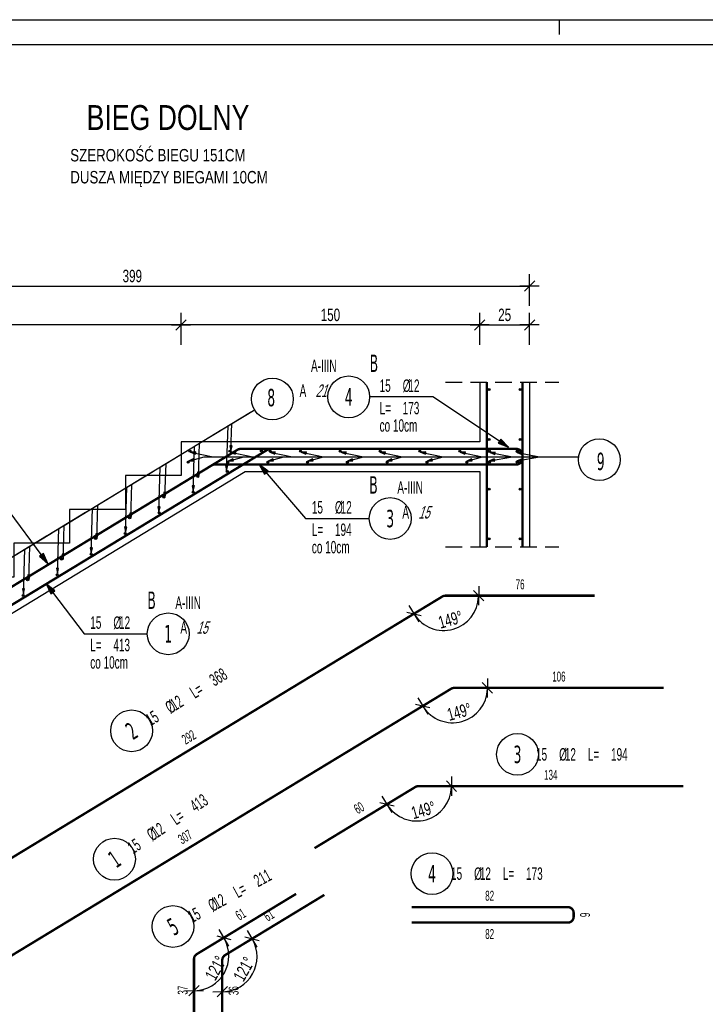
# Model space of a CAD drawing. Header units: millimetres. Extents: x 357 to 339450, y 65 to 10017.
# Tile 18 of 24: x 3049 to 3394, y 548 to 1043. Entities that reach past the tile are written whole.
import ezdxf
from ezdxf.enums import TextEntityAlignment as Align

# ---------------------------------------------------------------- set-up
doc = ezdxf.new("R2010")
doc.units = ezdxf.units.MM
doc.header["$LTSCALE"] = 25
doc.linetypes.add('Ukryta', pattern=[1, 0.333333, -0.166667, 0.333333, -0.166667])
for name, color, linetype in [('BA_txg', 3, 'Continuous'), ('BA_txs', 2, 'Continuous'), ('BA_wic', 1, 'Continuous'), ('BA_wis', 2, 'Continuous'), ('BZ_odn', 1, 'Continuous'), ('BZ_opi1', 7, 'Continuous'), ('BZ_opi2', 4, 'Continuous'), ('BZ_opi3', 30, 'Continuous'), ('BZ_opi4', 53, 'Continuous'), ('BZ_P_prz', 4, 'Continuous'), ('BZ_P_wid', 3, 'Continuous'), ('BZ_P_wyc', 134, 'Continuous'), ('BZ_pdz', 2, 'Continuous'), ('BZ_pom', 6, 'Continuous'), ('BZ_ram', 2, 'Continuous'), ('BZ_wym', 1, 'Continuous')]:
    doc.layers.add(name, color=color, linetype=linetype)
doc.styles.add('BIKTBG', font='tahoma.ttf', dxfattribs={"width": 0.85})
doc.styles.add('BIKTC', font='bikromsw.shx', dxfattribs={"width": 0.85})
doc.styles.add('BIKTG', font='bikromsw.shx', dxfattribs={"width": 0.6})
doc.styles.add('BIKTS', font='bikromsw.shx', dxfattribs={"width": 0.6})
doc.styles.add('BIKWYM', font='bikromsw.shx', dxfattribs={"width": 0.7})
doc.dimstyles.new('BZ_KR_25_cm', dxfattribs={"dimscale": 0.25, "dimtxt": 25, "dimasz": 1.666667, "dimexe": 24, "dimexo": 0, "dimgap": 0, "dimtad": 0, "dimdec": 1, "dimrnd": 0.5, "dimzin": 9, "dimdsep": 46, "dimtxsty": 'BIKWYM', "dimblk": 'WYM-KR', "dimcen": 0, "dimdle": 20, "dimclrd": 256, "dimclre": 256, "dimclrt": 7, "dimadec": 0, "dimazin": 0, "dimtfac": 0.033333, "dimtdec": 1, "dimtmove": 0, "dimatfit": 3, "dimldrblk": 'WYM-KR', "dimfxl": 1, "dimtvp": 0.8, "dimtolj": 1, "dimarcsym": 0})
doc.dimstyles.new('BZ_ST_25_cm', dxfattribs={"dimscale": 0.25, "dimtxt": 25, "dimasz": 1.666667, "dimexe": 24, "dimexo": 0, "dimgap": 0, "dimtad": 0, "dimdec": 1, "dimrnd": 0.5, "dimdsep": 46, "dimtxsty": 'BIKWYM', "dimblk": 'WYM-ST', "dimcen": 0, "dimdle": 20, "dimclrd": 256, "dimclre": 256, "dimclrt": 7, "dimadec": 0, "dimazin": 0, "dimtfac": 0.033333, "dimtdec": 1, "dimtix": 1, "dimtmove": 2, "dimatfit": 3, "dimldrblk": 'WYM-ST', "dimfxl": 1, "dimtvp": 0.8, "dimtolj": 1, "dimtzin": 0, "dimarcsym": 0})

# ---------------------------------------------------------------- blocks, each defined once
blk = doc.blocks.new('PRET3')
blk.add_hatch(color=0).paths.add_polyline_path([(0.5, 0, 1), (-0.5, 0, 1)])
at = {"color": 0}
blk.add_circle((0, 0), 0.5, dxfattribs=at)
blk = doc.blocks.new('WYM-ST')
blk.add_hatch(color=256).paths.add_polyline_path([(-13, 2.9), (0, 0), (-13, -2.9)])
blk.add_lwpolyline([(0, 0), (-13, 2.9), (-13, -2.9), (0, 0)])
blk = doc.blocks.new('bik_BlkOpPretU', base_point=(105910.36, 88870.51))
at = {"layer": 'BZ_opi2', "style": 'BIKTBG', "width": 0.6}
blk.add_attdef('NUMER', text='', height=8.75, dxfattribs=at).set_placement((105925.86, 88870.51), align=Align.MIDDLE_CENTER)
at = {"layer": 'BZ_opi4', "style": 'BIKTS', "width": 0.6, "flags": 1}
for tag, p in [('SZTUK', (105915.36, 88851.76)), ('PRZEKROJ', (105915.36, 88833.01)), ('PRZEDR_FI', (105915.36, 88776.76))]:
    blk.add_attdef(tag, p, '', height=6.25, dxfattribs=at)
at = {"layer": 'BZ_pom', "width": 0.6}
for tag, p, height, style, flags in [('POZYCJA', (105915.36, 88861.14), 8.75, 'BIKTBG', 3), ('GATUNEK', (105915.36, 88842.39), 6.25, 'BIKTS', 1), ('METODA_L', (105915.36, 88804.89), 6.25, 'BIKTS', 3)]:
    blk.add_attdef(tag, p, '', height=height, dxfattribs=dict(at, style=style, flags=flags))
at = {"layer": 'BZ_wym', "width": 0.6}
for tag, p, height, style, flags in [('DLUGOSC', (105915.36, 88823.64), 6.25, 'BIKTS', 1), ('UWAGA', (105915.36, 88814.26), 6.25, 'BIKTS', 1), ('TYP_PRETA', (105915.36, 88795.51), 6.25, 'BIKTS', 3), ('PRZEDR_NR', (105915.36, 88786.14), 8.75, 'BIKTBG', 1), ('PRZEDR_L', (105915.36, 88767.39), 6.25, 'BIKTS', 1), ('PRZEDR_SZT', (105915.36, 88758.01), 6.25, 'BIKTS', 1), ('EURO_KOD', (105915.36, 88748.64), 6.25, 'BIKTS', 3), ('EURO_KOD_SEGMENTY', (105926.44, 88748.64), 6.25, 'BIKTS', 3), ('HAK_1', (105915.36, 88739.26), 6.25, 'BIKTS', 3), ('HAK_2', (105915.36, 88729.89), 6.25, 'BIKTS', 3), ('ID', (105915.36, 88720.51), 6.25, 'BIKTS', 3), ('ID_C', (105915.36, 88711.14), 6.25, 'BIKTS', 3), ('b_atr_0', (105915.36, 88701.76), 6.25, 'BIKTS', 3)]:
    blk.add_attdef(tag, p, '', height=height, dxfattribs=dict(at, style=style, flags=flags))
blk = doc.blocks.new('WYM-KR')
at = {"linetype": 'ByBlock'}
blk.add_line((11.52, 0), (-11.52, 0), dxfattribs=at)
at = {"color": 7, "linetype": 'ByBlock'}
blk.add_line((6.24, 6.24), (-6.24, -6.24), dxfattribs=at)
blk = doc.blocks.new('*D1325')
at = {"layer": 'BZ_wym', "lineweight": -2}
for p, q in [((2906.34, 879.7), (2906.34, 895.7)), ((3130.34, 879.7), (3130.34, 895.7)), ((3129.93, 889.7), (2906.76, 889.7))]:
    blk.add_line(p, q, dxfattribs=at)
at = {"layer": 'Defpoints', "color": 0}
for p in [(2906.34, 889.7), (2906.34, 879.7), (3130.34, 879.7)]:
    blk.add_point(p, dxfattribs=at)
at = {"layer": 'BZ_wym', "lineweight": -2, "xscale": 0.4166666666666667, "yscale": 0.4166666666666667, "zscale": 0.4166666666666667, "rotation": 180}
blk.add_blockref('WYM-KR', (2906.34, 889.7), dxfattribs=at)
at = {"layer": 'BZ_wym', "lineweight": -2, "xscale": 0.4166666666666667, "yscale": 0.4166666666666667, "zscale": 0.4166666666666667}
blk.add_blockref('WYM-KR', (3130.34, 889.7), dxfattribs=at)
at = {"layer": 'BZ_wym', "color": 7, "insert": (3018.34, 894.7), "char_height": 6.25, "attachment_point": 5, "style": 'BIKWYM'}
blk.add_mtext('\\A1;8X28=224', dxfattribs=at)
blk = doc.blocks.new('*D1326')
at = {"layer": 'BZ_wym', "lineweight": -2}
for p, q in [((3130.34, 879.7), (3130.34, 895.7)), ((3280.34, 879.7), (3280.34, 895.7)), ((3279.93, 889.7), (3130.76, 889.7))]:
    blk.add_line(p, q, dxfattribs=at)
at = {"layer": 'Defpoints', "color": 0}
for p in [(3130.34, 889.7), (3130.34, 879.7), (3280.34, 879.7)]:
    blk.add_point(p, dxfattribs=at)
at = {"layer": 'BZ_wym', "lineweight": -2, "xscale": 0.4166666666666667, "yscale": 0.4166666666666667, "zscale": 0.4166666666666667, "rotation": 180}
blk.add_blockref('WYM-KR', (3130.34, 889.7), dxfattribs=at)
at = {"layer": 'BZ_wym', "lineweight": -2, "xscale": 0.4166666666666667, "yscale": 0.4166666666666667, "zscale": 0.4166666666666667}
blk.add_blockref('WYM-KR', (3280.34, 889.7), dxfattribs=at)
at = {"layer": 'BZ_wym', "color": 7, "insert": (3205.34, 894.7), "char_height": 6.25, "attachment_point": 5, "style": 'BIKWYM'}
blk.add_mtext('\\A1;150', dxfattribs=at)
blk = doc.blocks.new('*D1327')
at = {"layer": 'BZ_wym', "lineweight": -2}
for p, q in [((3280.34, 879.7), (3280.34, 895.7)), ((3305.34, 879.7), (3305.34, 895.7)), ((3280.76, 889.7), (3304.93, 889.7))]:
    blk.add_line(p, q, dxfattribs=at)
at = {"layer": 'Defpoints', "color": 0}
for p in [(3305.34, 889.7), (3280.34, 879.7), (3305.34, 879.7)]:
    blk.add_point(p, dxfattribs=at)
at = {"layer": 'BZ_wym', "lineweight": -2, "xscale": 0.4166666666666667, "yscale": 0.4166666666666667, "zscale": 0.4166666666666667, "rotation": 180}
blk.add_blockref('WYM-KR', (3280.34, 889.7), dxfattribs=at)
at = {"layer": 'BZ_wym', "lineweight": -2, "xscale": 0.4166666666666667, "yscale": 0.4166666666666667, "zscale": 0.4166666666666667}
blk.add_blockref('WYM-KR', (3305.34, 889.7), dxfattribs=at)
at = {"layer": 'BZ_wym', "color": 7, "insert": (3292.84, 894.7), "char_height": 6.25, "attachment_point": 5, "style": 'BIKWYM'}
blk.add_mtext('\\A1;25', dxfattribs=at)
blk = doc.blocks.new('*D1328')
at = {"layer": 'BZ_wym', "lineweight": -2}
for p, q in [((2906.34, 899.23), (2906.34, 915.23)), ((3305.34, 899.23), (3305.34, 915.23)), ((2906.76, 909.23), (3304.93, 909.23))]:
    blk.add_line(p, q, dxfattribs=at)
at = {"layer": 'Defpoints', "color": 0}
for p in [(3305.34, 909.23), (2906.34, 899.23), (3305.34, 899.23)]:
    blk.add_point(p, dxfattribs=at)
at = {"layer": 'BZ_wym', "lineweight": -2, "xscale": 0.4166666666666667, "yscale": 0.4166666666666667, "zscale": 0.4166666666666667, "rotation": 180}
blk.add_blockref('WYM-KR', (2906.34, 909.23), dxfattribs=at)
at = {"layer": 'BZ_wym', "lineweight": -2, "xscale": 0.4166666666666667, "yscale": 0.4166666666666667, "zscale": 0.4166666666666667}
blk.add_blockref('WYM-KR', (3305.34, 909.23), dxfattribs=at)
at = {"layer": 'BZ_wym', "color": 7, "insert": (3105.84, 914.23), "char_height": 6.25, "attachment_point": 5, "style": 'BIKWYM'}
blk.add_mtext('\\A1;399', dxfattribs=at)
blk = doc.blocks.new('bik_BlkOpPret', base_point=(1524.45, 7050.26))
at = {"layer": 'BZ_opi1', "style": 'BIKTS', "width": 0.6}
for tag, p in [('SZTUK', (1533.83, 7057.76)), ('PRZEDR_FI', (1554.72, 7057.76)), ('PRZEKROJ', (1563.29, 7057.76)), ('PRZEDR_L', (1533.83, 7024.01)), ('DLUGOSC', (1568.65, 7024.01)), ('UWAGA', (1533.83, 6997.76))]:
    blk.add_attdef(tag, p, '', height=18.75, dxfattribs=at)
at = {"layer": 'BZ_opi2', "style": 'BIKTBG', "width": 0.6}
blk.add_attdef('NUMER', text='', height=26.25, dxfattribs=at).set_placement((1620.77, 7050.26), align=Align.MIDDLE_CENTER)
at = {"layer": 'BZ_pom', "width": 0.6}
for tag, p, height, style in [('POZYCJA', (1589.27, 7087.76), 26.25, 'BIKTBG'), ('GATUNEK', (1630.22, 7087.76), 18.75, 'BIKTS'), ('METODA_L', (1639.09, 7050.26), 18.75, 'BIKTS'), ('EURO_KOD', (1663.74, 7050.26), 18.75, 'BIKTS')]:
    blk.add_attdef(tag, p, '', height=height, dxfattribs=dict(at, style=style))
at = {"layer": 'BZ_wym', "width": 0.6}
for tag, p, height, style, flags in [('PRZEDR_NR', (1533.83, 6969.63), 26.25, 'BIKTBG', 1), ('PRZEDR_SZT', (1533.83, 6941.51), 18.75, 'BIKTS', 1), ('TYP_PRETA', (1533.83, 6913.38), 18.75, 'BIKTS', 3), ('EURO_KOD_SEGMENTY', (1567.58, 6885.26), 18.75, 'BIKTS', 3), ('HAK_1', (1533.83, 6857.13), 18.75, 'BIKTS', 3), ('HAK_2', (1533.83, 6829.01), 18.75, 'BIKTS', 3), ('ID', (1533.83, 6800.88), 18.75, 'BIKTS', 3), ('ID_C', (1533.83, 6772.76), 18.75, 'BIKTS', 3), ('b_atr_0', (1533.83, 6744.63), 18.75, 'BIKTS', 3)]:
    blk.add_attdef(tag, p, '', height=height, dxfattribs=dict(at, style=style, flags=flags))
blk = doc.blocks.new('*D1331')
at = {"layer": 'BZ_opi3', "lineweight": -2}
for p, q in [((3261.52, 753.22), (3242.15, 741.46)), ((3263.08, 753.66), (3285.74, 753.66))]:
    blk.add_line(p, q, dxfattribs=at)
blk.add_arc((3262.24, 753.66), 17.5, 212.6279, 358.6358, dxfattribs=at)
at = {"layer": 'Defpoints', "color": 0}
for p in [(3261.52, 753.22), (3262.24, 753.66), (3263.08, 753.66), (3266.96, 736.81)]:
    blk.add_point(p, dxfattribs=at)
at = {"layer": 'BZ_opi3', "lineweight": -2, "xscale": 0.4166666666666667, "yscale": 0.4166666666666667, "zscale": 0.4166666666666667}
for p, rotation in [((3279.74, 753.66), 89.31789127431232), ((3247.28, 744.58), 121.9458383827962)]:
    blk.add_blockref('WYM-KR', p, dxfattribs=dict(at, rotation=rotation))
at = {"layer": 'BZ_opi3', "color": 7, "insert": (3265.61, 741.62), "char_height": 6.25, "attachment_point": 5, "rotation": 15.6319, "style": 'BIKWYM'}
blk.add_mtext('\\A1;149%%d', dxfattribs=at)
blk = doc.blocks.new('bik_BlkOpPretW', base_point=(105677.04, 88760.85))
at = {"layer": 'BZ_opi2', "style": 'BIKTBG', "width": 0.6}
blk.add_attdef('NUMER', text='', height=8.75, dxfattribs=at).set_placement((105692.54, 88760.85), align=Align.MIDDLE_CENTER)
at = {"layer": 'BZ_opi4', "style": 'BIKTS', "width": 0.6}
for tag, p in [('SZTUK', (105701.65, 88757.73)), ('PRZEDR_FI', (105713.26, 88757.73)), ('PRZEKROJ', (105716.11, 88757.73)), ('PRZEDR_L', (105727.72, 88757.73)), ('DLUGOSC', (105739.33, 88757.73))]:
    blk.add_attdef(tag, p, '', height=6.25, dxfattribs=at)
at = {"layer": 'BZ_pom', "width": 0.6}
for tag, p, height, style, flags in [('POZYCJA', (105701.65, 88748.35), 8.75, 'BIKTBG', 3), ('GATUNEK', (105701.65, 88738.98), 6.25, 'BIKTS', 1), ('METODA_L', (105701.65, 88720.23), 6.25, 'BIKTS', 3)]:
    blk.add_attdef(tag, p, '', height=height, dxfattribs=dict(at, style=style, flags=flags))
at = {"layer": 'BZ_wym', "width": 0.6}
for tag, p, height, style, flags in [('UWAGA', (105701.65, 88729.6), 6.25, 'BIKTS', 1), ('TYP_PRETA', (105701.65, 88710.85), 6.25, 'BIKTS', 3), ('PRZEDR_NR', (105701.65, 88701.48), 8.75, 'BIKTBG', 1), ('PRZEDR_SZT', (105701.65, 88692.1), 6.25, 'BIKTS', 1), ('EURO_KOD', (105701.65, 88682.73), 6.25, 'BIKTS', 3), ('EURO_KOD_SEGMENTY', (105712.72, 88682.73), 6.25, 'BIKTS', 3), ('HAK_1', (105701.65, 88673.35), 6.25, 'BIKTS', 3), ('HAK_2', (105701.65, 88663.98), 6.25, 'BIKTS', 3), ('ID', (105701.65, 88654.6), 6.25, 'BIKTS', 3), ('ID_C', (105701.65, 88645.23), 6.25, 'BIKTS', 3), ('b_atr_0', (105701.65, 88635.85), 6.25, 'BIKTS', 3)]:
    blk.add_attdef(tag, p, '', height=height, dxfattribs=dict(at, style=style, flags=flags))
blk = doc.blocks.new('*D1332')
at = {"layer": 'BZ_opi3', "lineweight": -2}
for p, q in [((3265.97, 706.9), (3246.6, 695.14)), ((3267.52, 707.33), (3290.18, 707.33))]:
    blk.add_line(p, q, dxfattribs=at)
blk.add_arc((3266.68, 707.33), 17.5, 212.6279, 358.6358, dxfattribs=at)
at = {"layer": 'Defpoints', "color": 0}
for p in [(3265.97, 706.9), (3266.68, 707.33), (3267.52, 707.33), (3271.4, 690.48)]:
    blk.add_point(p, dxfattribs=at)
at = {"layer": 'BZ_opi3', "lineweight": -2, "xscale": 0.4166666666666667, "yscale": 0.4166666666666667, "zscale": 0.4166666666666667}
for p, rotation in [((3284.18, 707.33), 89.31789127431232), ((3251.72, 698.25), 121.9458375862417)]:
    blk.add_blockref('WYM-KR', p, dxfattribs=dict(at, rotation=rotation))
at = {"layer": 'BZ_opi3', "color": 7, "insert": (3270.05, 695.29), "char_height": 6.25, "attachment_point": 5, "rotation": 15.6319, "style": 'BIKWYM'}
blk.add_mtext('\\A1;149%%d', dxfattribs=at)
blk = doc.blocks.new('*D1333')
at = {"layer": 'BZ_opi3', "lineweight": -2}
for p, q in [((3249.5, 657.96), (3272.16, 657.96)), ((3247.94, 657.52), (3228.57, 645.76))]:
    blk.add_line(p, q, dxfattribs=at)
blk.add_arc((3248.66, 657.96), 17.5, 212.6279, 358.6358, dxfattribs=at)
at = {"layer": 'Defpoints', "color": 0}
for p in [(3248.66, 657.96), (3249.5, 657.96), (3247.94, 657.52), (3253.38, 641.1)]:
    blk.add_point(p, dxfattribs=at)
at = {"layer": 'BZ_opi3', "lineweight": -2, "xscale": 0.4166666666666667, "yscale": 0.4166666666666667, "zscale": 0.4166666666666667}
for p, rotation in [((3266.16, 657.96), 89.31789127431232), ((3233.7, 648.87), 121.9458383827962)]:
    blk.add_blockref('WYM-KR', p, dxfattribs=dict(at, rotation=rotation))
at = {"layer": 'BZ_opi3', "color": 7, "insert": (3252.03, 645.92), "char_height": 6.25, "attachment_point": 5, "rotation": 15.6319, "style": 'BIKWYM'}
blk.add_mtext('\\A1;149%%d', dxfattribs=at)
blk = doc.blocks.new('*D1334')
at = {"layer": 'BZ_opi3', "lineweight": -2}
for p, q in [((3138.25, 573.59), (3156.9, 584.91)), ((3136.81, 571.02), (3136.81, 549.21))]:
    blk.add_line(p, q, dxfattribs=at)
blk.add_arc((3136.81, 572.71), 17.5, 271.3642, 29.8995, dxfattribs=at)
at = {"layer": 'Defpoints', "color": 0}
for p in [(3136.81, 572.71), (3136.81, 571.02), (3138.25, 573.59), (3152.06, 564.13)]:
    blk.add_point(p, dxfattribs=at)
at = {"layer": 'BZ_opi3', "lineweight": -2, "xscale": 0.4166666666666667, "yscale": 0.4166666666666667, "zscale": 0.4166666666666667}
for p, rotation in [((3151.77, 581.79), 120.5816232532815), ((3136.81, 555.21), 180.6821164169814)]:
    blk.add_blockref('WYM-KR', p, dxfattribs=dict(at, rotation=rotation))
at = {"layer": 'BZ_opi3', "color": 7, "insert": (3147.7, 566.58), "char_height": 6.25, "attachment_point": 5, "rotation": 60.6319, "style": 'BIKWYM'}
blk.add_mtext('\\A1;121%%d', dxfattribs=at)
blk = doc.blocks.new('*D1335')
at = {"layer": 'BZ_opi3', "lineweight": -2}
for p, q in [((3152.45, 573.08), (3171.1, 584.4)), ((3151.01, 570.52), (3151.01, 548.71))]:
    blk.add_line(p, q, dxfattribs=at)
blk.add_arc((3151.01, 572.21), 17.5, 271.3642, 29.8995, dxfattribs=at)
at = {"layer": 'Defpoints', "color": 0}
for p in [(3151.01, 572.21), (3151.01, 570.52), (3152.45, 573.08), (3166.26, 563.63)]:
    blk.add_point(p, dxfattribs=at)
at = {"layer": 'BZ_opi3', "lineweight": -2, "xscale": 0.4166666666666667, "yscale": 0.4166666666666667, "zscale": 0.4166666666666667}
for p, rotation in [((3165.97, 581.29), 120.5816149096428), ((3151.01, 554.71), 180.6821087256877)]:
    blk.add_blockref('WYM-KR', p, dxfattribs=dict(at, rotation=rotation))
at = {"layer": 'BZ_opi3', "color": 7, "insert": (3161.9, 566.08), "char_height": 6.25, "attachment_point": 5, "rotation": 60.6319, "style": 'BIKWYM'}
blk.add_mtext('\\A1;121%%d', dxfattribs=at)

msp = doc.modelspace()

# ---------------------------------------------------------------- linework, layer by layer
at = {"layer": 'BA_wic', "linetype": 'Ukryta'}
for points in [[(3263.11, 860.98), (3320.09, 860.98)], [(3263.11, 778.19), (3320.09, 778.19)]]:
    msp.add_lwpolyline(points, dxfattribs=at)
at = {"layer": 'BA_wis'}
for points in [[(3280.34, 860.98), (3280.34, 830.98)], [(3305.34, 860.98), (3305.34, 778.19)], [(3280.34, 830.98), (3130.34, 830.98), (3130.34, 813.98), (3102.34, 813.98), (3102.34, 796.98), (3074.34, 796.98), (3074.34, 779.98), (3046.34, 779.98), (3046.34, 762.98), (3018.34, 762.98), (3018.34, 745.98), (2990.34, 745.98), (2990.34, 728.98), (2962.34, 728.98), (2962.34, 711.98), (2934.34, 711.98), (2934.34, 694.98), (2906.34, 694.98)], [(2928.84, 664.98), (2928.84, 674.09), (3162.54, 815.98), (3280.34, 815.98)], [(3280.34, 815.98), (3280.34, 778.19)]]:
    msp.add_lwpolyline(points, dxfattribs=at)
at = {"layer": 'BZ_odn', "color": 252}
for centre in [(3176.2, 852.44), (3340.36, 821.98), (3105.48, 685.75), (3299.29, 673.94), (3096.88, 621.27), (3256.38, 614.02), (3126.25, 587.46)]:
    msp.add_circle(centre, 10.5, dxfattribs=at)
at = {"layer": 'BZ_odn'}
for centre in [(3214.54, 853.54), (3235.35, 792.42), (3123.88, 734.5)]:
    msp.add_circle(centre, 10.5, dxfattribs=at)
at = {"layer": 'BZ_P_wid', "color": 8, "const_width": 1.2}
for points in [[(3283.94, 860.98), (3283.94, 778.19)], [(3301.74, 860.98), (3301.74, 778.19)]]:
    msp.add_lwpolyline(points, dxfattribs=at)
at = {"layer": 'BZ_P_wid', "const_width": 1.2}
for points in [[(2909.94, 675.95), (3158.63, 826.94, -0.137266), (3160.19, 827.38), (3175.22, 827.38), (3235.22, 827.38)], [(3235.22, 827.38), (3160.19, 827.38, 0.137266), (3158.63, 826.94), (2909.94, 675.95)], [(2912.4, 668.32), (3161.53, 819.58), (3173.66, 826.94, -0.137266), (3175.22, 827.38), (3280.34, 827.38)], [(3280.34, 827.38), (3175.22, 827.38, 0.137266), (3173.66, 826.94), (2912.4, 668.32)], [(3220.34, 819.58), (3298.74, 819.58, 0.414214), (3301.74, 822.58), (3301.74, 824.38, 0.414214), (3298.74, 827.38), (3220.34, 827.38)], [(3280.34, 819.58), (3147.34, 819.58, 0.137266), (3145.78, 819.14), (3095.21, 788.44)]]:
    msp.add_lwpolyline(points, format="xyb", dxfattribs=at)
at = {"layer": 'BZ_P_wyc', "linetype": 'Continuous', "const_width": 1.2}
for points in [[(3338.11, 753.66), (3263.08, 753.66, 0.137266), (3261.52, 753.22), (3012.83, 602.23)], [(3372.65, 707.33), (3267.52, 707.33, 0.137266), (3265.97, 706.9), (3004.7, 548.27)], [(3382.51, 657.96), (3249.5, 657.96, 0.137266), (3247.94, 657.52), (3197.37, 626.82)], [(3188.1, 603.85), (3138.25, 573.59, 0.262048), (3136.81, 571.02), (3136.81, 539.88, 0.414214), (3139.81, 536.88), (3148.01, 536.88, 0.414214), (3151.01, 539.88), (3151.01, 570.52, -0.262048), (3152.45, 573.08), (3202.3, 603.35)], [(3246.11, 589.4), (3324.51, 589.4, 0.414214), (3327.51, 592.4), (3327.51, 594.2, 0.414214), (3324.51, 597.2), (3246.11, 597.2)]]:
    msp.add_lwpolyline(points, format="xyb", dxfattribs=at)
at = {"layer": 'BZ_pdz', "color": 1}
msp.add_line((3320.24, 1043.03), (3320.24, 1035.53), dxfattribs=at)
at = {"layer": 'BZ_ram', "color": 1}
msp.add_lwpolyline([(2720.24, 300.53), (2720.24, 1043.03), (3770.24, 1043.03), (3770.24, 300.53)], close=True, dxfattribs=at)
at = {"layer": 'BZ_ram'}
msp.add_lwpolyline([(2770.24, 313.03), (2770.24, 1030.53), (3757.74, 1030.53), (3757.74, 313.03)], close=True, dxfattribs=at)

# ---------------------------------------------------------------- block references
ref = msp.add_blockref('bik_BlkOpPret', (3256.82, 853.54))
ref.add_attrib('NUMER', '4', dxfattribs={"layer": 'BZ_opi2', "height": 8.75, "style": 'BIKTBG', "width": 0.6}).set_placement((3214.54, 853.54), align=Align.MIDDLE_CENTER)
ref.add_attrib('POZYCJA', 'B', (3225.04, 866.04), dxfattribs={"layer": 'BZ_pom', "height": 8.75, "style": 'BIKTBG', "width": 0.6})
ref.add_attrib('SZTUK', '15', (3230.04, 856.04), dxfattribs={"layer": 'BZ_opi1', "height": 6.25, "style": 'BIKTS', "width": 0.6})
ref.add_attrib('GATUNEK', 'A-IIIN', (3195.59, 866.04), dxfattribs={"layer": 'BZ_pom', "height": 6.25, "style": 'BIKTS', "width": 0.6})
ref.add_attrib('PRZEKROJ', '12', (3244.5, 856.04), dxfattribs={"layer": 'BZ_opi1', "height": 6.25, "style": 'BIKTS', "width": 0.6})
ref.add_attrib('DLUGOSC', '173', (3241.64, 844.79), dxfattribs={"layer": 'BZ_opi1', "height": 6.25, "style": 'BIKTS', "width": 0.6})
ref.add_attrib('UWAGA', 'co 10cm', (3230.04, 836.04), dxfattribs={"layer": 'BZ_opi1', "height": 6.25, "style": 'BIKTS', "width": 0.6})
ref.add_attrib('METODA_L', 'A', (3189.86, 853.54), dxfattribs={"layer": 'BZ_pom', "height": 6.25, "style": 'BIKTS', "width": 0.6})
ref.add_attrib('PRZEDR_FI', '%%c', (3241.64, 856.04), dxfattribs={"layer": 'BZ_opi1', "height": 6.25, "style": 'BIKTS', "width": 0.6})
ref.add_attrib('PRZEDR_L', 'L=', (3230.04, 844.79), dxfattribs={"layer": 'BZ_opi1', "height": 6.25, "style": 'BIKTS', "width": 0.6})
ref.add_attrib('EURO_KOD', '21', (3197.89, 853.54), dxfattribs={"layer": 'BZ_pom', "height": 6.25, "style": 'BIKTS', "oblique": 18, "width": 0.6})
for p, values in [((3160.1, 853.18), {'NUMER': '8'}), ((3325.57, 821.12), {'NUMER': '9'})]:
    msp.add_blockref('bik_BlkOpPretU', p).add_auto_attribs(values)
ref = msp.add_blockref('bik_BlkOpPret', (3192.89, 792.42))
ref.add_attrib('NUMER', '3', dxfattribs={"layer": 'BZ_opi2', "height": 8.75, "style": 'BIKTBG', "width": 0.6}).set_placement((3235.35, 792.42), align=Align.MIDDLE_CENTER)
ref.add_attrib('POZYCJA', 'B', (3224.85, 804.92), dxfattribs={"layer": 'BZ_pom', "height": 8.75, "style": 'BIKTBG', "width": 0.6})
ref.add_attrib('SZTUK', '15', (3196.01, 794.92), dxfattribs={"layer": 'BZ_opi1', "height": 6.25, "style": 'BIKTS', "width": 0.6})
ref.add_attrib('GATUNEK', 'A-IIIN', (3238.95, 804.92), dxfattribs={"layer": 'BZ_pom', "height": 6.25, "style": 'BIKTS', "width": 0.6})
ref.add_attrib('PRZEKROJ', '12', (3210.48, 794.92), dxfattribs={"layer": 'BZ_opi1', "height": 6.25, "style": 'BIKTS', "width": 0.6})
ref.add_attrib('DLUGOSC', '194', (3207.62, 783.67), dxfattribs={"layer": 'BZ_opi1', "height": 6.25, "style": 'BIKTS', "width": 0.6})
ref.add_attrib('UWAGA', 'co 10cm', (3196.01, 774.92), dxfattribs={"layer": 'BZ_opi1', "height": 6.25, "style": 'BIKTS', "width": 0.6})
ref.add_attrib('METODA_L', 'A', (3241.46, 792.42), dxfattribs={"layer": 'BZ_pom', "height": 6.25, "style": 'BIKTS', "width": 0.6})
ref.add_attrib('PRZEDR_FI', '%%c', (3207.62, 794.92), dxfattribs={"layer": 'BZ_opi1', "height": 6.25, "style": 'BIKTS', "width": 0.6})
ref.add_attrib('PRZEDR_L', 'L=', (3196.01, 783.67), dxfattribs={"layer": 'BZ_opi1', "height": 6.25, "style": 'BIKTS', "width": 0.6})
ref.add_attrib('EURO_KOD', '15', (3249.5, 792.42), dxfattribs={"layer": 'BZ_pom', "height": 6.25, "style": 'BIKTS', "oblique": 18, "width": 0.6})
ref = msp.add_blockref('bik_BlkOpPret', (3081.59, 734.5))
ref.add_attrib('NUMER', '1', dxfattribs={"layer": 'BZ_opi2', "height": 8.75, "style": 'BIKTBG', "width": 0.6}).set_placement((3123.88, 734.5), align=Align.MIDDLE_CENTER)
ref.add_attrib('POZYCJA', 'B', (3113.38, 747), dxfattribs={"layer": 'BZ_pom', "height": 8.75, "style": 'BIKTBG', "width": 0.6})
ref.add_attrib('SZTUK', '15', (3084.72, 737), dxfattribs={"layer": 'BZ_opi1', "height": 6.25, "style": 'BIKTS', "width": 0.6})
ref.add_attrib('GATUNEK', 'A-IIIN', (3127.47, 747), dxfattribs={"layer": 'BZ_pom', "height": 6.25, "style": 'BIKTS', "width": 0.6})
ref.add_attrib('PRZEKROJ', '12', (3099.18, 737), dxfattribs={"layer": 'BZ_opi1', "height": 6.25, "style": 'BIKTS', "width": 0.6})
ref.add_attrib('DLUGOSC', '413', (3096.32, 725.75), dxfattribs={"layer": 'BZ_opi1', "height": 6.25, "style": 'BIKTS', "width": 0.6})
ref.add_attrib('UWAGA', 'co 10cm', (3084.72, 717), dxfattribs={"layer": 'BZ_opi1', "height": 6.25, "style": 'BIKTS', "width": 0.6})
ref.add_attrib('METODA_L', 'A', (3129.98, 734.5), dxfattribs={"layer": 'BZ_pom', "height": 6.25, "style": 'BIKTS', "width": 0.6})
ref.add_attrib('PRZEDR_FI', '%%c', (3096.32, 737), dxfattribs={"layer": 'BZ_opi1', "height": 6.25, "style": 'BIKTS', "width": 0.6})
ref.add_attrib('PRZEDR_L', 'L=', (3084.72, 725.75), dxfattribs={"layer": 'BZ_opi1', "height": 6.25, "style": 'BIKTS', "width": 0.6})
ref.add_attrib('EURO_KOD', '15', (3138.02, 734.5), dxfattribs={"layer": 'BZ_pom', "height": 6.25, "style": 'BIKTS', "oblique": 18, "width": 0.6})
ref = msp.add_blockref('bik_BlkOpPretW', (3092.31, 677.57), dxfattribs=dict(rotation=31.84582238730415))
ref.add_attrib('NUMER', '2', dxfattribs={"layer": 'BZ_opi2', "height": 8.75, "rotation": 31.8458, "style": 'BIKTBG', "width": 0.6}).set_placement((3105.48, 685.75), align=Align.MIDDLE_CENTER)
ref.add_attrib('SZTUK', '15', (3115.09, 688.04), dxfattribs={"layer": 'BZ_opi4', "height": 6.25, "rotation": 31.8458, "style": 'BIKTS', "width": 0.6})
ref.add_attrib('PRZEKROJ', '12', (3127.38, 695.67), dxfattribs={"layer": 'BZ_opi4', "height": 6.25, "rotation": 31.8458, "style": 'BIKTS', "width": 0.6})
ref.add_attrib('DLUGOSC', '368', (3147.1, 707.92), dxfattribs={"layer": 'BZ_opi4', "height": 6.25, "rotation": 31.8458, "style": 'BIKTS', "width": 0.6})
ref.add_attrib('PRZEDR_FI', '%%c', (3124.95, 694.16), dxfattribs={"layer": 'BZ_opi4', "height": 6.25, "rotation": 31.8458, "style": 'BIKTS', "width": 0.6})
ref.add_attrib('PRZEDR_L', 'L=', (3137.24, 701.79), dxfattribs={"layer": 'BZ_opi4', "height": 6.25, "rotation": 31.8458, "style": 'BIKTS', "width": 0.6})
ref = msp.add_blockref('bik_BlkOpPretW', (3283.79, 673.94))
ref.add_attrib('NUMER', '3', dxfattribs={"layer": 'BZ_opi2', "height": 8.75, "style": 'BIKTBG', "width": 0.6}).set_placement((3299.29, 673.94), align=Align.MIDDLE_CENTER)
ref.add_attrib('SZTUK', '15', (3308.58, 670.81), dxfattribs={"layer": 'BZ_opi4', "height": 6.25, "style": 'BIKTS', "width": 0.6})
ref.add_attrib('PRZEKROJ', '12', (3323.04, 670.81), dxfattribs={"layer": 'BZ_opi4', "height": 6.25, "style": 'BIKTS', "width": 0.6})
ref.add_attrib('DLUGOSC', '194', (3346.26, 670.81), dxfattribs={"layer": 'BZ_opi4', "height": 6.25, "style": 'BIKTS', "width": 0.6})
ref.add_attrib('PRZEDR_FI', '%%c', (3320.18, 670.81), dxfattribs={"layer": 'BZ_opi4', "height": 6.25, "style": 'BIKTS', "width": 0.6})
ref.add_attrib('PRZEDR_L', 'L=', (3334.65, 670.81), dxfattribs={"layer": 'BZ_opi4', "height": 6.25, "style": 'BIKTS', "width": 0.6})
at = {"rotation": 33.67870543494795}
msp.add_blockref('bik_BlkOpPretW', (3083.98, 612.67), dxfattribs=at).add_auto_attribs({'NUMER': '1', 'SZTUK': '15', 'PRZEKROJ': '12', 'DLUGOSC': '413', 'PRZEDR_FI': '%%c', 'PRZEDR_L': 'L='})
ref = msp.add_blockref('bik_BlkOpPretW', (3240.88, 614.02))
ref.add_attrib('NUMER', '4', dxfattribs={"layer": 'BZ_opi2', "height": 8.75, "style": 'BIKTBG', "width": 0.6}).set_placement((3256.38, 614.02), align=Align.MIDDLE_CENTER)
ref.add_attrib('SZTUK', '15', (3265.9, 610.9), dxfattribs={"layer": 'BZ_opi4', "height": 6.25, "style": 'BIKTS', "width": 0.6})
ref.add_attrib('PRZEKROJ', '12', (3280.36, 610.9), dxfattribs={"layer": 'BZ_opi4', "height": 6.25, "style": 'BIKTS', "width": 0.6})
ref.add_attrib('DLUGOSC', '173', (3303.57, 610.9), dxfattribs={"layer": 'BZ_opi4', "height": 6.25, "style": 'BIKTS', "width": 0.6})
ref.add_attrib('PRZEDR_FI', '%%c', (3277.5, 610.9), dxfattribs={"layer": 'BZ_opi4', "height": 6.25, "style": 'BIKTS', "width": 0.6})
ref.add_attrib('PRZEDR_L', 'L=', (3291.97, 610.9), dxfattribs={"layer": 'BZ_opi4', "height": 6.25, "style": 'BIKTS', "width": 0.6})
ref = msp.add_blockref('bik_BlkOpPretW', (3112.63, 580.06), dxfattribs=dict(rotation=28.49951703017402))
ref.add_attrib('NUMER', '5', dxfattribs={"layer": 'BZ_opi2', "height": 8.75, "rotation": 28.4995, "style": 'BIKTBG', "width": 0.6}).set_placement((3126.25, 587.46), align=Align.MIDDLE_CENTER)
ref.add_attrib('SZTUK', '15', (3135.93, 589.16), dxfattribs={"layer": 'BZ_opi4', "height": 6.25, "rotation": 28.4995, "style": 'BIKTS', "width": 0.6})
ref.add_attrib('PRZEKROJ', '12', (3148.64, 596.06), dxfattribs={"layer": 'BZ_opi4', "height": 6.25, "rotation": 28.4995, "style": 'BIKTS', "width": 0.6})
ref.add_attrib('DLUGOSC', '211', (3169.04, 607.14), dxfattribs={"layer": 'BZ_opi4', "height": 6.25, "rotation": 28.4995, "style": 'BIKTS', "width": 0.6})
ref.add_attrib('PRZEDR_FI', '%%c', (3146.13, 594.7), dxfattribs={"layer": 'BZ_opi4', "height": 6.25, "rotation": 28.4995, "style": 'BIKTS', "width": 0.6})
ref.add_attrib('PRZEDR_L', 'L=', (3158.84, 601.6), dxfattribs={"layer": 'BZ_opi4', "height": 6.25, "rotation": 28.4995, "style": 'BIKTS', "width": 0.6})
at = {"layer": 'BZ_P_prz', "color": 8}
for p in [(3285.09, 857.18), (3300.6, 857.18), (3285.09, 832.18), (3300.6, 832.18), (3285.09, 807.18), (3300.6, 807.18), (3285.09, 782.18), (3300.6, 782.18)]:
    msp.add_blockref('PRET3', p, dxfattribs=at)
at = {"layer": 'BZ_P_prz'}
for p in [(3134.8, 826.28), (3154.8, 826.28), (3170.65, 826.4), (3175.05, 826.28), (3190.27, 826.28), (3210.27, 826.28), (3230.27, 826.28), (3250.27, 826.28), (3270.27, 826.28), (3133.84, 820.68), (3153.84, 820.68), (3173.84, 820.68), (3193.84, 820.68), (3213.84, 820.68), (3233.84, 820.68), (3253.84, 820.68), (3273.84, 820.68), (3153.55, 816.02), (3138.71, 813.56), (3121.61, 803.18), (3136.45, 805.64), (3104.51, 792.8), (3119.36, 795.26), (3087.42, 782.42), (3102.26, 784.88), (3070.32, 772.04), (3085.17, 774.5), (3053.23, 761.66), (3068.07, 764.12), (3050.98, 753.74)]:
    msp.add_blockref('PRET3', p, dxfattribs=at)
at = {"layer": 'BZ_P_prz', "xscale": 1.2, "yscale": 1.2, "zscale": 1.2}
for p in [(3285.17, 826.18), (3299.19, 826.18), (3285.17, 820.82), (3299.19, 820.82)]:
    msp.add_blockref('PRET3', p, dxfattribs=at)

# ---------------------------------------------------------------- texts
at = {"layer": 'BA_txg', "style": 'BIKTG', "width": 0.8}
msp.add_text('BIEG DOLNY', height=12.5, dxfattribs=at).set_placement((3082.9, 987.63))
at = {"layer": 'BA_txs', "style": 'BIKTS', "width": 0.8}
for s, p in [('SZEROKOŚĆ BIEGU 151CM', (3074.66, 971.82)), ('DUSZA MIĘDZY BIEGAMI 10CM', (3074.66, 960.78))]:
    msp.add_text(s, height=6.25, dxfattribs=at).set_placement(p)
at = {"layer": 'BZ_opi3', "style": 'BIKTC', "width": 0.6}
for s, rotation, p in [('76', 359.9998, (3300.6, 759.36)), ('106', 359.9998, (3320.08, 713.03)), ('292', 31.2636, (3134.22, 682.6)), ('134', 359.9998, (3316, 663.66)), ('60', 31.2636, (3219.7, 647.04)), ('307', 31.2636, (3132.37, 632.45)), ('82', 359.9998, (3285.31, 602.9)), ('61', 31.2636, (3160.22, 593.59)), ('61', 31.2637, (3174.42, 593.09)), ('9', 90, (3333.21, 593.3)), ('37', 89.9998, (3131.11, 555.45)), ('36', 90, (3156.71, 555.2))]:
    msp.add_text(s, height=5, rotation=rotation, dxfattribs=at).set_placement(p, align=Align.MIDDLE_CENTER)
msp.add_text('82', height=5, dxfattribs=at).set_placement((3285.31, 583.7), align=Align.MIDDLE_CENTER)

# ---------------------------------------------------------------- dimensions: what is measured, and where the dimension line sits
at = {"layer": 'BZ_opi3'}
for base, center, p1, p2, picture, middle in [((3266.96, 736.81), (3262.24, 753.66), (3263.08, 753.66), (3261.52, 753.22), '*D1331', (3265.61, 741.62)), ((3271.4, 690.48), (3266.68, 707.33), (3267.52, 707.33), (3265.97, 706.9), '*D1332', (3270.05, 695.29)), ((3253.38, 641.1), (3248.66, 657.96), (3249.5, 657.96), (3247.94, 657.52), '*D1333', (3252.03, 645.92)), ((3152.06, 564.13), (3136.81, 572.71), (3138.25, 573.59), (3136.81, 571.02), '*D1334', (3147.7, 566.58)), ((3166.26, 563.63), (3151.01, 572.21), (3151.01, 570.52), (3152.45, 573.08), '*D1335', (3161.9, 566.08))]:
    dim = msp.add_angular_dim_3p(base=base, center=center, p1=p1, p2=p2, dimstyle='BZ_KR_25_cm', override={"dimrnd": 1, "dimatfit": 1}, dxfattribs=at)
    dim.commit()
    dim.dimension.update_dxf_attribs({"geometry": picture, "text_midpoint": middle})
at = {"layer": 'BZ_wym'}
for base, p1, p2, picture, middle in [((3305.34, 909.23), (2906.34, 899.23), (3305.34, 899.23), '*D1328', (3105.84, 914.23)), ((3130.34, 889.7), (3280.34, 879.7), (3130.34, 879.7), '*D1326', (3205.34, 894.7)), ((3305.34, 889.7), (3280.34, 879.7), (3305.34, 879.7), '*D1327', (3292.84, 894.7))]:
    dim = msp.add_linear_dim(base=base, p1=p1, p2=p2, dimstyle='BZ_KR_25_cm', override={"dimdec": 0, "dimrnd": 1, "dimatfit": 1}, dxfattribs=at)
    dim.commit()
    dim.dimension.update_dxf_attribs({"geometry": picture, "text_midpoint": middle})
dim = msp.add_linear_dim(base=(2906.34, 889.7), p1=(3130.34, 879.7), p2=(2906.34, 879.7), text='8X28=<>', dimstyle='BZ_KR_25_cm', override={"dimdec": 0, "dimrnd": 1, "dimtxsty": 'BIKWYM', "dimatfit": 1}, dxfattribs=at)
dim.commit()
dim.dimension.update_dxf_attribs({"geometry": '*D1325', "text_midpoint": (3018.34, 894.7)})

# ---------------------------------------------------------------- leaders
at = {"layer": 'BZ_odn'}
for points in [[(3294.78, 828.2), (3256.82, 853.54), (3225.04, 853.54)], [(3169.55, 819.58), (3192.89, 792.42), (3224.85, 792.42)], [(3063.44, 769.81), (3041.11, 800), (3009.33, 800)], [(3062.66, 759.65), (3081.59, 734.5), (3113.38, 734.5)]]:
    msp.add_leader(points, dimstyle='BZ_ST_25_cm', dxfattribs=at)
at = {"layer": 'BZ_odn', "color": 252}
for points in [[(3139.01, 813.16), (3139.55, 830.25), (3167.55, 847.25)], [(3153.21, 816.43), (3153.92, 838.97), (3167.55, 847.25)], [(3155.33, 826.37), (3155.75, 840.09), (3167.55, 847.25)], [(3136.42, 806.24), (3137.12, 828.78), (3165.12, 845.78)], [(3122.25, 802.99), (3122.79, 820.07), (3150.79, 837.07)], [(3119.09, 795.72), (3119.8, 818.26), (3147.8, 835.26)], [(3105.03, 792.53), (3105.57, 809.62), (3133.57, 826.62)], [(3102.35, 785.55), (3103.05, 808.09), (3131.05, 825.09)], [(3134.02, 821.18), (3141.94, 823.48), (3162, 823.48)], [(3135.12, 825.82), (3146.43, 823.48), (3309.97, 823.48)], [(3153.98, 821.18), (3161.91, 823.48), (3181.97, 823.48)], [(3155.12, 825.82), (3166.43, 823.48), (3329.97, 823.48)], [(3155.12, 825.82), (3166.43, 823.48), (3329.97, 823.48)], [(3174.04, 821.18), (3181.97, 823.48), (3200.75, 823.48)], [(3174.99, 825.82), (3186.3, 823.48), (3205.08, 823.48)], [(3190.58, 825.82), (3201.89, 823.48), (3220.67, 823.48)], [(3193.97, 821.18), (3201.89, 823.48), (3220.67, 823.48)], [(3210.57, 825.82), (3221.88, 823.48), (3240.66, 823.48)], [(3213.96, 821.18), (3221.88, 823.48), (3240.66, 823.48)], [(3230.29, 825.82), (3241.6, 823.48), (3260.38, 823.48)], [(3233.68, 821.18), (3241.6, 823.48), (3260.38, 823.48)], [(3250.59, 825.82), (3261.9, 823.48), (3280.68, 823.48)], [(3253.98, 821.18), (3261.9, 823.48), (3280.68, 823.48)], [(3270.46, 825.82), (3281.77, 823.48), (3300.55, 823.48)], [(3270.46, 825.82), (3281.77, 823.48), (3300.55, 823.48)], [(3273.84, 821.18), (3281.77, 823.48), (3300.55, 823.48)], [(3273.84, 821.18), (3281.77, 823.48), (3300.55, 823.48)], [(3285.17, 821.42), (3296.8, 823.48), (3315.58, 823.48)], [(3285.49, 825.58), (3296.8, 823.48), (3315.58, 823.48)], [(3299.09, 825.58), (3310.4, 823.48), (3329.97, 823.48)], [(3299.19, 821.42), (3310.4, 823.48), (3329.97, 823.48)], [(3087.96, 782.17), (3088.5, 799.25), (3116.5, 816.25)], [(3085.18, 775.13), (3085.88, 797.67), (3113.88, 814.67)], [(3068.19, 764.81), (3068.9, 787.35), (3096.9, 804.35)], [(3071.04, 771.89), (3071.57, 788.98), (3099.57, 805.98)], [(3051.12, 754.45), (3051.82, 776.99), (3079.82, 793.99)], [(3053.86, 761.46), (3054.39, 778.55), (3082.39, 795.55)], [(3034.07, 744.1), (3034.78, 766.64), (3062.78, 783.64)], [(3036.7, 751.04), (3037.23, 768.13), (3065.23, 785.13)]]:
    msp.add_leader(points, dimstyle='BZ_ST_25_cm', override={"dimasz": 0.8, "dimclrd": 252}, dxfattribs=at)

doc.saveas('drawing.dxf')
